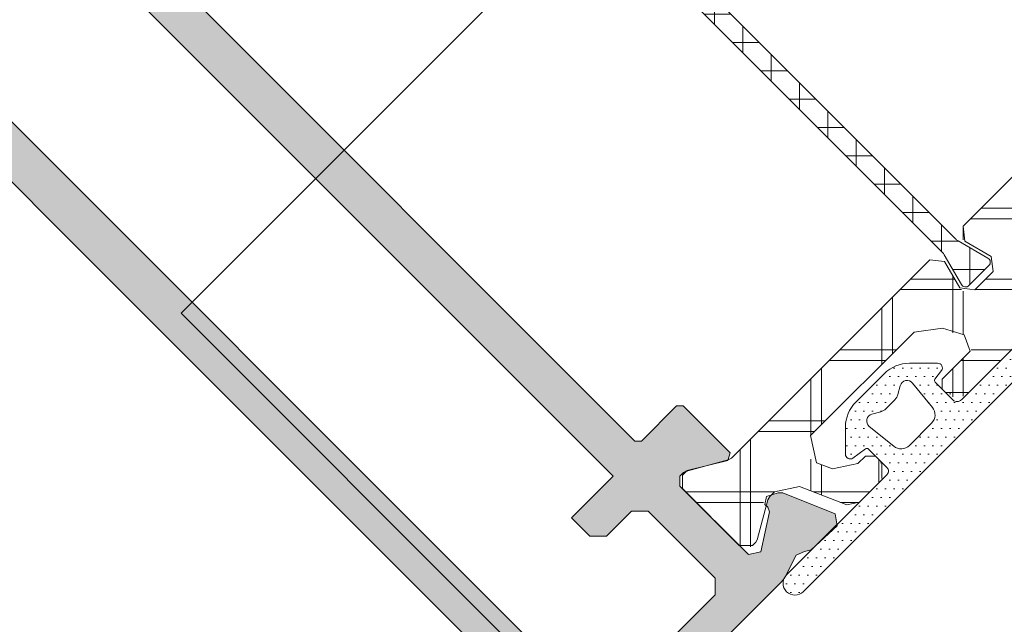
# Model space of a CAD drawing. Header units: metres. Extents: x -115250 to 1551995, y -140807 to 374743.
# Tile 108 of 205: x 114460 to 114502, y 78845 to 78871. Entities that reach past the tile are written whole.
import ezdxf

# ---------------------------------------------------------------- set-up
doc = ezdxf.new("R2010")
doc.units = ezdxf.units.M
doc.header["$LTSCALE"] = 100
doc.linetypes.add('0103aDVOJČERCHOVANÁ', pattern=[6.199999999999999, 3, -1, 0.1, -1, 0.1, -1])
doc.linetypes.add('{ Wide Dash }', pattern=[12, 4, -2, 4, -2])
for name, color, linetype, lineweight in [('010-pomocna', 30, 'Continuous', 15), ('910-dvere', 7, 'Continuous', 15), ('910-tenka', 4, 'Continuous', 15), ('MB-kreskowanie', 251, 'Continuous', 9), ('MB-profile', 7, 'Continuous', 9), ('MB-uszczelki_tworzywa', 251, 'Continuous', 9)]:
    doc.layers.add(name, color=color, linetype=linetype, lineweight=lineweight)

# ---------------------------------------------------------------- blocks, each defined once
blk = doc.blocks.new('K518730X')
at = {"layer": 'MB-kreskowanie'}
h = blk.add_hatch(dxfattribs=at)
h.set_pattern_fill('_U', color=256, scale=3, angle=314.9999999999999, style=0, double=1, pattern_type=0)
h.set_pattern_definition([(314.9999999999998, (-165.7994101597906, -281.3625498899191), (2.121320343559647, 2.121320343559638), []), (44.99999999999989, (-165.7994101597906, -281.3625498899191), (-2.121320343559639, 2.121320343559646), [])])
edge = h.paths.add_edge_path()
edge.add_arc((-48.5000000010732, 22.51713855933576), 0.9999999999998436, -1.3017142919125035e-11, 74.59590631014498, ccw=False)
edge.add_line((-47.50000000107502, 22.51713855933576), (-47.50000000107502, 16.32592252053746))
edge.add_arc((-48.20000000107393, 16.32592252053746), 0.6999999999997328, -114.00000000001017, -1.1596057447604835e-11, ccw=False)
edge.add_line((-48.48471565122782, 15.68644070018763), (-49.15673664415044, 15.98564372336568))
edge.add_arc((-48.7500000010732, 16.89918918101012), 1.000000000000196, -179.99999999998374, -113.99999999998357, ccw=False)
edge.add_line((-49.75000000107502, 16.89918918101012), (-49.75000000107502, 17.35218312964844))
edge.add_arc((-50.0500000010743, 17.35218312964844), 0.2999999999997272, -8.685458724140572e-11, 89.99999999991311)
edge.add_line((-50.0500000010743, 17.65218312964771), (-50.25000000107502, 17.65218312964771))
edge.add_arc((-50.2500000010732, 16.9521831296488), 0.7000000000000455, 90.00000000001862, 180.0000000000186)
edge.add_line((-50.95000000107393, 16.9521831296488), (-50.95000000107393, 15.79519627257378))
edge.add_arc((-50.45000000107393, 15.79519627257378), 0.5000000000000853, -179.9999999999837, -113.9999999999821)
edge.add_line((-50.65336832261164, 15.33842354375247), (-48.69326335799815, 14.46572858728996))
edge.add_arc((-49.10000000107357, 13.55218312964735), 1.000000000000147, 1.4722445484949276e-11, 66.0000000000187, ccw=False)
edge.add_line((-48.10000000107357, 13.55218312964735), (-48.10000000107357, 13.36319783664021))
edge.add_line((-48.10000000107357, 13.36319783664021), (-48.00951881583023, 13.18563508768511))
edge.add_arc((-48.18771669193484, 13.0948302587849), 0.200000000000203, -92.99786447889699, 27.002163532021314, ccw=False)
edge.add_line((-48.19817643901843, 12.89510396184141), (-48.27443124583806, 12.89909745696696))
edge.add_line((-48.27443124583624, 12.89909745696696), (-49.02320508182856, 11.60218312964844))
edge.add_arc((-48.85000000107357, 11.50218312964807), 0.2000000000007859, 150.0000000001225, 179.9999999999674)
edge.add_line((-49.0500000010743, 11.50218312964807), (-49.0500000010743, 11.30218312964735))
edge.add_arc((-48.65000000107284, 11.30218312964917), 0.4000000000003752, -179.9999999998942, -89.99999999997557)
edge.add_line((-48.65000000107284, 10.90218312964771), (-45.2500000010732, 10.90218312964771))
edge.add_arc((-45.2500000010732, 11.30218312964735), 0.3999999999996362, -90.00000000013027, -1.272221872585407e-14)
edge.add_line((-44.85000000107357, 11.30218312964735), (-44.85000000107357, 11.50218312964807))
edge.add_arc((-45.0500000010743, 11.50218312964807), 0.1999999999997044, 8.140947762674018e-11, 29.99999999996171)
edge.add_line((-44.87679492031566, 11.60218312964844), (-45.09675390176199, 11.98316326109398))
edge.add_line((-45.09675390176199, 11.98316326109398), (-45.77712995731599, 13.09799457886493))
edge.add_arc((-45.60641163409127, 13.2021831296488), 0.1999999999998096, -195.71540673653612, -148.60448916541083, ccw=False)
edge.add_arc((-45.5000000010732, 13.28160599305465), 0.3000000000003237, -179.99999999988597, -175.17170110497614, ccw=False)
edge.add_line((-45.8000000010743, 13.28160599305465), (-45.8000000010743, 25.15218312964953))
edge.add_arc((-46.20000000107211, 25.15218312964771), 0.4000000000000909, 3.255615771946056e-11, 104.5569322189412)
edge.add_line((-46.30053675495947, 25.5393424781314), (-47.54946324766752, 25.21502378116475))
edge.add_arc((-47.65000000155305, 25.60218312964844), 0.3999999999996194, -180.00000000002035, -75.44306778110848, ccw=False)
edge.add_line((-48.05000000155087, 25.60218312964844), (-48.05000000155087, 26.7021831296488))
edge.add_arc((-47.65000000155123, 26.7021831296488), 0.3999999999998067, -284.55693221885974, -179.99999999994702, ccw=False)
edge.add_line((-47.54946324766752, 27.08934247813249), (-46.30053675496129, 26.76502378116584))
edge.add_arc((-46.20000000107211, 27.15218312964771), 0.4000000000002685, -104.5569322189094, -1.272221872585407e-14)
edge.add_line((-45.8000000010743, 27.15218312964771), (-45.8000000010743, 39.02276026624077))
edge.add_arc((-45.5000000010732, 39.02276026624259), 0.300000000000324, 171.8469353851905, 179.9999999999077, ccw=False)
edge.add_arc((-45.60000004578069, 39.09999999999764), 0.1999999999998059, -211.3955108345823, -170.01027639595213, ccw=False)
edge.add_line((-45.77071836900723, 39.20418855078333), (-45.23246475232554, 40.08614490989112))
edge.add_line((-45.23246475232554, 40.0861449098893), (-44.87679492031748, 40.70218312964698))
edge.add_arc((-45.0500000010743, 40.80218312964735), 0.1999999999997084, -29.99999999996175, -8.143492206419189e-11)
edge.add_line((-44.85000000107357, 40.80218312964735), (-44.85000000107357, 41.00218312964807))
edge.add_arc((-45.2500000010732, 41.00218312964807), 0.3999999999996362, -1.272221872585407e-14, 84.0111267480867)
edge.add_line((-45.20826587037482, 41.39999999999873), (-48.69173413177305, 41.39999999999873))
edge.add_arc((-48.65000000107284, 41.00218312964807), 0.4000000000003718, 95.98887325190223, 179.9999999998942)
edge.add_line((-49.0500000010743, 41.00218312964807), (-49.0500000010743, 40.80218312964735))
edge.add_arc((-48.85000000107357, 40.80218312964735), 0.2000000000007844, -179.9999999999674, -150.0000000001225)
edge.add_line((-49.02320508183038, 40.7021831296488), (-48.2730196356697, 39.40282382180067))
edge.add_line((-48.2730196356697, 39.40282382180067), (-48.19176485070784, 39.40707916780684))
edge.add_arc((-48.18130510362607, 39.20735287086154), 0.2000000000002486, -27.002163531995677, 92.99786447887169, ccw=False)
edge.add_line((-48.00310722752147, 39.11654804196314), (-48.10000000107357, 38.92640301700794))
edge.add_line((-48.10000000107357, 38.92640301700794), (-48.10000000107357, 38.75218312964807))
edge.add_arc((-49.10000000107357, 38.75218312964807), 1.000000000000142, -66.00000000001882, -1.460875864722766e-11, ccw=False)
edge.add_line((-48.69326335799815, 37.83863767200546), (-50.65336832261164, 36.96594271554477))
edge.add_arc((-50.45000000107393, 36.50916998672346), 0.5000000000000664, 113.9999999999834, 180.0000000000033)
edge.add_line((-50.95000000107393, 36.50916998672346), (-50.95000000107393, 35.35218312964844))
edge.add_arc((-50.25000000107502, 35.35218312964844), 0.6999999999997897, 179.9999999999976, 270.0000000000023)
edge.add_line((-50.25000000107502, 34.65218312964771), (-50.0500000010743, 34.65218312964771))
edge.add_arc((-50.0500000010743, 34.95218312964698), 0.2999999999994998, -89.9999999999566, 4.342093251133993e-11)
edge.add_line((-49.75000000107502, 34.9521831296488), (-49.75000000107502, 35.40517707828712))
edge.add_arc((-48.7500000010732, 35.40517707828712), 1.000000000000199, 113.99999999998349, 179.9999999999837, ccw=False)
edge.add_line((-49.15673664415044, 36.31872253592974), (-48.48471565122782, 36.61792555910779))
edge.add_arc((-48.20000000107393, 35.97844373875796), 0.6999999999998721, -6.87805368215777e-12, 113.99999999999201, ccw=False)
edge.add_line((-47.50000000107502, 35.97844373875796), (-47.50000000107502, 29.78722769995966))
edge.add_arc((-48.5000000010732, 29.78722769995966), 0.9999999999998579, -74.59590631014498, 1.3017142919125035e-11, ccw=False)
edge.add_arc((-47.65000000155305, 26.7021831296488), 2.19999999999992, 105.4040936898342, 130.8322170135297)
edge.add_arc((-49.35000000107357, 28.66941468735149), 0.4000000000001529, -179.99999999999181, -49.16778298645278, ccw=False)
edge.add_line((-49.75000000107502, 28.66941468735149), (-49.75000000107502, 30.35218312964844))
edge.add_arc((-50.0500000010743, 30.35218312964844), 0.2999999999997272, -8.685458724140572e-11, 89.99999999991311)
edge.add_line((-50.0500000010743, 30.65218312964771), (-50.25000000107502, 30.65218312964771))
edge.add_arc((-50.2500000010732, 29.9521831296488), 0.7000000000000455, 90.00000000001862, 180)
edge.add_line((-50.95000000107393, 29.9521831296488), (-50.95000000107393, 22.35218312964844))
edge.add_arc((-50.25000000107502, 22.35218312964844), 0.6999999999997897, 179.9999999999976, 270.0000000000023)
edge.add_line((-50.25000000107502, 21.65218312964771), (-50.0500000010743, 21.65218312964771))
edge.add_arc((-50.0500000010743, 21.95218312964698), 0.2999999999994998, -89.9999999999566, 4.342093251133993e-11)
edge.add_line((-49.75000000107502, 21.9521831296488), (-49.75000000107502, 23.63495157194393))
edge.add_arc((-49.35000000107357, 23.63495157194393), 0.4000000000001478, 49.16778298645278, 179.9999999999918, ccw=False)
edge.add_arc((-47.65000000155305, 25.60218312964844), 2.199999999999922, -130.8322170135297, -105.4040936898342)
at = {"layer": 'MB-profile'}
h = blk.add_hatch(color=256, dxfattribs=at)
h.paths.add_polyline_path([(-42.39999999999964, 10.89999999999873), (-42.60000000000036, 11.09999999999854), (-42.60000000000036, 13.19999999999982), (-42.79999999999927, 13.39999999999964), (-45.60000004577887, 13.39999999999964), (-45.75577489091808, 13.12243796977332), (-45.20911553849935, 12.17559619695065), (-44.79999999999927, 11.50523925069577), (-44.79999999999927, 11.19999999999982), (-45.10000000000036, 10.89999999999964), (-49.19763482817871, 10.89999999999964), (-49.48644189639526, 11.3610669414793), (-48.54474689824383, 12.81126951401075), (-48.23181242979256, 12.97073228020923), (-48.14019237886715, 13.1294228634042), (-48.10000000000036, 13.27942286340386), (-48.10000000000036, 13.37359698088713), (-48.23666840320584, 13.64179878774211), (-48.38675626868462, 13.78174746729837), (-50.57259635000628, 14.7094844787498), (-50.98962215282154, 14.42284748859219), (-50.93716841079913, 12.92238668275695), (-50.78234604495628, 12.67023387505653), (-50.64202002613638, 12.31490549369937), (-50.97924229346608, 11.27690919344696), (-51, 11.06163642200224), (-51, 2.299999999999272), (-51.5, 1.799999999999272), (-60.10000000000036, 1.799999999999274), (-60.10000000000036, 4.5), (-61.80000000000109, 4.500000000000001), (-62.80000000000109, 3.5), (-61.30000000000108, 3.5), (-61.30000000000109, 1.199999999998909), (-61.30000000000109, 1.199991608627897), (-63.55000024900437, 1.199994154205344), (-63.55000009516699, 1.324994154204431), (-63.67499994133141, 1.449994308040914), (-64.42499994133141, 1.449995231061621), (-64.55000009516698, 1.32499538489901), (-64.55000024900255, 1.19999538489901), (-65.55000024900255, 1.199996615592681), (-65.70000000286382, 1.399996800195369), (-65.90000000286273, 1.399997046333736), (-66.05000024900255, 1.199997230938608), (-68.30000000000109, 1.199999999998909), (-68.30000000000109, 3.5), (-66.80000000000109, 3.5), (-67.80000000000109, 4.5), (-69.5, 4.5), (-69.5, 0.5000000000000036), (-69.00000000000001, 0), (-3.552713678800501e-15, 0), (3.552713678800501e-15, 3.598076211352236), (-1.500000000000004, 3.999999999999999), (-2, 4), (-2, 1.5), (-5.000000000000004, 1.5), (-5, 11.06163642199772), (-5.020757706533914, 11.27690919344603), (-5.357979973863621, 12.31490549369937), (-5.217653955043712, 12.67023387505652), (-5.062831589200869, 12.92238668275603), (-5.010377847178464, 14.42284748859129), (-5.427403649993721, 14.70948447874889), (-7.613243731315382, 13.78174746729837), (-7.763331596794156, 13.64179878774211), (-7.899999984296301, 13.37359701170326), (-7.899999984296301, 13.27942286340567), (-7.859807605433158, 13.12942286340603), (-7.725756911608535, 12.89724025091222), (-7.633451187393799, 12.90207433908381), (-7.455253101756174, 12.81126951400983), (-6.513558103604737, 11.36106694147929), (-6.802365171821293, 10.89999999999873), (-10.89999999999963, 10.89999999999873), (-11.19999999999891, 11.19999999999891), (-11.19999999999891, 11.50523925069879), (-10.79088417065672, 12.17559667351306), (-10.24422510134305, 13.12243795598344), (-10.39999995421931, 13.39999999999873), (-11.8254522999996, 13.39999999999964), (-12.67904400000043, 12.92094279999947), (-12.86326069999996, 12.61909419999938), (-13.62004909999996, 11.37905719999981), (-14.47364070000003, 10.89999999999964)])
h.paths.add_polyline_path([(-6.600000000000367, 1.800000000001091), (-6.600000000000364, 9.200000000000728), (-42.80000000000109, 9.200000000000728), (-42.80000000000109, 6.700000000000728), (-43.89999999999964, 6.700000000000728), (-44.39999999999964, 7.200000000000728), (-44.39999999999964, 8.700000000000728), (-44.89999999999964, 9.200000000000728), (-48.89999999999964, 9.200000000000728), (-49.39999999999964, 8.700000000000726), (-49.39999999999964, 2.299999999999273), (-48.89999999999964, 1.799999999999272)], flags=16)
for points in [[(-51, 2.299999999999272), (-51, 11.06163642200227), (-50.97924229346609, 11.27690919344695), (-50.64202002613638, 12.31490549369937), (-50.78234604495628, 12.67023387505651), (-50.93716841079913, 12.92238668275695), (-50.98962215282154, 14.4228474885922), (-50.57259635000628, 14.7094844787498), (-48.38675626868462, 13.78174746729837), (-48.23666840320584, 13.64179878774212), (-48.00310722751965, 13.18345195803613), (-48.19176485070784, 12.89292083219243), (-48.3665488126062, 12.90207433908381), (-48.54474689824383, 12.81126951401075), (-49.48644189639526, 11.36106694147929), (-49.19763482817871, 10.89999999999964), (-45.10000000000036, 10.89999999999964), (-44.79999999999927, 11.19999999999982), (-44.79999999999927, 11.42092580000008), (-44.84392259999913, 11.57720869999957), (-45.77071836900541, 13.09581144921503), (-45.60000004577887, 13.39999999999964), (-42.79999999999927, 13.39999999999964), (-42.60000000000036, 13.19999999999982), (-42.60000000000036, 11.09999999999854), (-42.39999999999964, 10.89999999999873), (-14.47364070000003, 10.89999999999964)], [(0, 0), (-69, 0)]]:
    blk.add_lwpolyline(points, dxfattribs=at)
blk.add_lwpolyline([(-43.89999999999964, 6.700000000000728), (-42.80000000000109, 6.700000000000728), (-42.80000000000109, 9.200000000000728), (-6.600000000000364, 9.200000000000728), (-6.600000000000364, 1.800000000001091), (-48.89999999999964, 1.799999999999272), (-49.39999999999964, 2.299999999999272), (-49.39999999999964, 8.700000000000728), (-48.89999999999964, 9.200000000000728), (-44.89999999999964, 9.200000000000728), (-44.39999999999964, 8.700000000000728), (-44.39999999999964, 7.200000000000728)], close=True, dxfattribs=at)
at = {"layer": 'MB-uszczelki_tworzywa'}
blk.add_lwpolyline([(-50.95000000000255, 29.949999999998), (-50.95000000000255, 22.34999999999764), (-50.25000000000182, 21.64999999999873), (-50.05000000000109, 21.64999999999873), (-49.75000000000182, 21.949999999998), (-49.75000000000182, 23.63276844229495), (-49.08846153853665, 23.93541945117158), (-48.23437500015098, 23.47903185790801), (-47.50000000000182, 22.51495542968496), (-47.50000000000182, 16.32373939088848), (-48.48471565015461, 15.68425757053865), (-49.15673664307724, 15.9834605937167), (-49.75000000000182, 16.89700605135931), (-49.75000000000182, 17.34999999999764), (-50.05000000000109, 17.64999999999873), (-50.25000000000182, 17.64999999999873), (-50.95000000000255, 16.949999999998), (-50.95000000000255, 15.79301314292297), (-50.65336832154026, 15.33624041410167), (-48.69326335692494, 14.46354545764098), (-48.10000000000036, 13.54999999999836), (-48.10000000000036, 13.27942286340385), (-48.14019237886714, 13.12942286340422), (-49.023205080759, 11.59999999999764), (-49.05000000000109, 11.49999999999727), (-49.05000000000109, 11.29999999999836), (-48.65000000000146, 10.89999999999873), (-45.25000000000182, 10.89999999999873), (-44.85000000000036, 11.29999999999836), (-44.85000000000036, 11.49999999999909), (-44.87679491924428, 11.59999999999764), (-45.75980762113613, 13.12942286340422), (-45.80000000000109, 13.27942286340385), (-45.80000000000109, 25.14999999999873), (-46.30053675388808, 25.5371593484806), (-47.54946324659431, 25.21284065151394), (-48.05000000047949, 25.59999999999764), (-48.05000000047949, 26.699999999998), (-47.54946324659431, 27.08715934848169), (-46.30053675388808, 26.76284065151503), (-45.80000000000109, 27.14999999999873), (-45.80000000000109, 39.02057713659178)], dxfattribs=at)
blk = doc.blocks.new('120883')
at = {"layer": 'MB-kreskowanie'}
h = blk.add_hatch(dxfattribs=at)
h.set_pattern_fill('DOTS', color=256, scale=0.23, angle=-584.9999999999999, style=0)
h.set_pattern_definition([(225, (-1.818989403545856e-12, 1.2732925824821e-11), (-0.387273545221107, 0.1290911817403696), [0, -0.365125])])
edge = h.paths.add_edge_path()
edge.add_line((-0.000806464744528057, -14.71664100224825), (-0.000806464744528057, -8.798993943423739))
edge.add_arc((-0.2008064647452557, -8.798993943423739), 0.2000000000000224, 6.60853702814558e-12, 90.00000000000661)
edge.add_line((-0.2008064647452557, -8.59899394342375), (-1.316082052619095, -8.59899394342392))
edge.add_arc((-1.316082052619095, -8.698993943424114), 0.1000000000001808, 90.00000000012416, 170.000000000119)
edge.add_line((-1.414562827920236, -8.681629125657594), (-1.511911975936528, -9.233723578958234))
edge.add_arc((-1.70887352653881, -9.19899394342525), 0.1999999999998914, 225.0000000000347, 350.000000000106, ccw=False)
edge.add_line((-1.850294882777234, -9.340415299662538), (-2.6606596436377, -8.530050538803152))
edge.add_arc((-1.59999947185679, -7.469390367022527), 1.500000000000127, 179.9999999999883, 225.0000000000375, ccw=False)
edge.add_line((-3.09999947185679, -7.469390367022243), (-3.09999947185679, -5.763863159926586))
edge.add_arc((-1.59999947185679, -5.763863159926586), 1.5, 134.9999999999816, 180, ccw=False)
edge.add_line((-2.660659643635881, -4.703202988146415), (-1.815029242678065, -3.85757258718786))
edge.add_arc((-1.673607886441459, -3.998993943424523), 0.1999999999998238, 9.999999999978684, 135.0000000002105, ccw=False)
edge.add_line((-1.476646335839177, -3.964264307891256), (-1.414562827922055, -4.316357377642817))
edge.add_arc((-1.316082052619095, -4.298992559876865), 0.09999999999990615, 189.99999999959, 269.999999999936)
edge.add_line((-1.316082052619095, -4.398992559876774), (-0.2000000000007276, -4.398993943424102))
edge.add_arc((-0.2000000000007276, -4.198993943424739), 0.1999999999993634, 269.9999999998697, 359.9999999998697)
edge.add_line((-1.818989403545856e-12, -4.198993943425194), (-1.818989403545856e-12, 4.19899394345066))
edge.add_arc((-0.2000000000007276, 4.19899394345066), 0.1999999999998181, 360, 450)
edge.add_line((-0.2000000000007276, 4.398993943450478), (-1.316082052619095, 4.398992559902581))
edge.add_arc((-1.316082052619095, 4.298992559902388), 0.1000000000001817, 90.00000000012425, 170.0000000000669)
edge.add_line((-1.414562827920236, 4.316357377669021), (-1.476646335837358, 3.964264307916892))
edge.add_arc((-1.673607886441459, 3.998993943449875), 0.1999999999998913, 225.0000000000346, 350.0000000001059, ccw=False)
edge.add_line((-1.815029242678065, 3.857572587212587), (-2.660659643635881, 4.703202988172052))
edge.add_arc((-1.59999947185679, 5.763863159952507), 1.499999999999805, 180.000000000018, 225.0000000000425, ccw=False)
edge.add_line((-3.09999947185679, 5.763863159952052), (-3.09999947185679, 7.469390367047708))
edge.add_arc((-1.59999947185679, 7.469390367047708), 1.5, 134.9999999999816, 180, ccw=False)
edge.add_line((-2.660659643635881, 8.53005053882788), (-1.850294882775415, 9.340415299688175))
edge.add_arc((-1.70887352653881, 9.198993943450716), 0.2000000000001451, 10.000000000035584, 134.9999999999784, ccw=False)
edge.add_line((-1.511911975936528, 9.233723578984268), (-1.414562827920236, 8.681629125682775))
edge.add_arc((-1.316082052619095, 8.69899394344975), 0.09999999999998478, 190.0000000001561, 269.9999999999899)
edge.add_line((-1.316082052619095, 8.598993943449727), (-0.2008064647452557, 8.598993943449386))
edge.add_arc((-0.2008064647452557, 8.798993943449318), 0.1999999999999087, 269.9999999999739, 359.999999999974)
edge.add_line((-0.000806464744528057, 8.798993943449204), (-0.000806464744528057, 14.71664100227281))
edge.add_arc((0.499596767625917, 14.71664100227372), 0.5004032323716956, 0, 180.0000000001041, ccw=False)
edge.add_line((0.999999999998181, 14.71664100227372), (0.999999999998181, -14.71664100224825))
edge.add_arc((0.499596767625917, -14.71664100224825), 0.5004032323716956, 180, 360, ccw=False)
edge = h.paths.add_edge_path(flags=16)
edge.add_arc((-1.999999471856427, -5.498993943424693), 0.2999999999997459, 83.99999999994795, 209.9999999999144)
edge.add_line((-2.25980709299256, -5.648993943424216), (-2.066986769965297, -5.982968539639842))
edge.add_arc((-2.499999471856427, -6.232968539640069), 0.4999999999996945, 1.3062617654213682e-10, 30.00000000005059, ccw=False)
edge.add_line((-1.999999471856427, -6.232968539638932), (-1.999999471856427, -6.764279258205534))
edge.add_arc((-2.499999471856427, -6.764279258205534), 0.5, 330.00000000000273, 360, ccw=False)
edge.add_line((-2.066986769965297, -7.014279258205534), (-2.25980709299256, -7.348253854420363))
edge.add_arc((-1.999999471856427, -7.498253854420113), 0.2999999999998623, 150.0000000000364, 276.0000000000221)
edge.add_line((-1.968640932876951, -7.796610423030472), (-0.647730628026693, -7.657777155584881))
edge.add_arc((-0.6999948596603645, -7.160516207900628), 0.5000000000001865, 276.0000000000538, 360.0000994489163)
edge.add_line((-0.1999948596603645, -7.160515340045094), (-0.1999971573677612, -5.836730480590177))
edge.add_arc((-0.6999971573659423, -5.836731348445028), 0.5000000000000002, 9.944884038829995e-05, 84.00000000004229)
edge.add_line((-0.6477329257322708, -5.339470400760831), (-1.968640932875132, -5.200637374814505))
edge = h.paths.add_edge_path(flags=16)
edge.add_arc((-0.6999948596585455, 7.160516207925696), 0.5000000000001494, 359.9999005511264, 444.0000000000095)
edge.add_line((-0.647730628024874, 7.657777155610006), (-1.968640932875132, 7.796610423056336))
edge.add_arc((-1.999999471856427, 7.498253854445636), 0.3000000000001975, 84.00000000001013, 210.0000000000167)
edge.add_line((-2.25980709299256, 7.348253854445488), (-2.066986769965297, 7.014279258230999))
edge.add_arc((-2.499999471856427, 6.764279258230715), 0.4999999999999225, 3.342393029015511e-11, 30.000000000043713, ccw=False)
edge.add_line((-1.999999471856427, 6.764279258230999), (-1.999999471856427, 6.232968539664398))
edge.add_arc((-2.499999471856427, 6.232968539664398), 0.5, 330.00000000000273, 360, ccw=False)
edge.add_line((-2.066986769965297, 5.982968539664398), (-2.25980709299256, 5.648993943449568))
edge.add_arc((-1.999999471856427, 5.498993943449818), 0.2999999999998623, 150.0000000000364, 276.0000000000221)
edge.add_line((-1.968640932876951, 5.200637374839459), (-0.6477329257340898, 5.339470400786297))
edge.add_arc((-0.6999971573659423, 5.836731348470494), 0.5000000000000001, 275.9999999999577, 359.9999005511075)
edge.add_line((-0.1999971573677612, 5.836730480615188), (-0.1999948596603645, 7.16051534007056))
at = {"layer": 'MB-uszczelki_tworzywa'}
for points in [[(-0.2000000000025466, -4.500000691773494), (-1.316082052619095, -4.499999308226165, -0.3639702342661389), (-1.414562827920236, -4.417364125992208), (-1.476646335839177, -3.964264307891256, 0.6068148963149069), (-1.815029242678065, -3.85757258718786), (-2.660659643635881, -4.7032029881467, 0.1989123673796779), (-3.09999947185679, -5.763863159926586), (-3.09999947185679, -7.469390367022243, 0.1989123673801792), (-2.660659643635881, -8.530050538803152), (-1.850294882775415, -9.340415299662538, 0.606814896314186), (-1.511911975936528, -9.233723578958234), (-1.414562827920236, -8.582635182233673, -0.3639702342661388), (-1.316082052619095, -8.5), (-0.2008064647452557, -8.49999999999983, -0.4165776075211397), (-0.0008129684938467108, -8.701612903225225), (-0.0008064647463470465, -14.71664100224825, 0.9999999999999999), (0.999999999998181, -14.71664100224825), (0.999999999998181, 14.71664100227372, 0.9999999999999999), (-0.0008064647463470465, 14.71664100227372), (-0.0008129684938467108, 8.701612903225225, -0.4165776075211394), (-0.2008064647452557, 8.49999999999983), (-1.316082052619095, 8.5, -0.3639702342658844), (-1.414562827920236, 8.58263518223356), (-1.511911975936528, 9.2337235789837, 0.6068148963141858), (-1.850294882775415, 9.340415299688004), (-2.660659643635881, 8.530050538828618, 0.1989123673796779), (-3.09999947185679, 7.469390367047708), (-3.09999947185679, 5.763863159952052, 0.1989123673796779), (-2.660659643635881, 4.703202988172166), (-1.815029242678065, 3.857572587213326, 0.6068148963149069), (-1.476646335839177, 3.964264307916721), (-1.414562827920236, 4.417364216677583, -0.3639702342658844), (-1.316082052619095, 4.499999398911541), (-0.2000000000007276, 4.500000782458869, -0.4142135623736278), (0, 4.30000078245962), (-1.818989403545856e-12, -4.198993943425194, -0.3241823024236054)], [(-1.999999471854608, 6.767031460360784, 0.1316524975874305), (-2.066986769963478, 7.017031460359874), (-2.259807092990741, 7.351006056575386, -0.6128007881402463), (-1.968640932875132, 7.799362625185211), (-0.6477329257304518, 7.660529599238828, -0.3838635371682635), (-0.1999971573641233, 7.163269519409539), (-0.1999948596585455, 5.839484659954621, -0.383864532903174), (-0.647730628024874, 5.342222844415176), (-1.968640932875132, 5.203389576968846, -0.6128007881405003), (-2.259807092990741, 5.65174614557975), (-2.066986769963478, 5.985720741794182, 0.1316524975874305), (-1.999999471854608, 6.235720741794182)], [(-1.999999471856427, -6.232968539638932, 0.1316524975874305), (-2.066986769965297, -5.982968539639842), (-2.25980709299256, -5.64899394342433, -0.6128007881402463), (-1.968640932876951, -5.200637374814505), (-0.6477329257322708, -5.339470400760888, -0.3838635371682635), (-0.1999971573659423, -5.836730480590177), (-0.1999948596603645, -7.160515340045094, -0.383864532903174), (-0.647730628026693, -7.65777715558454), (-1.968640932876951, -7.79661042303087, -0.6128007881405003), (-2.25980709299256, -7.348253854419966), (-2.066986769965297, -7.014279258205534, 0.1316524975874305), (-1.999999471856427, -6.764279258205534)]]:
    blk.add_lwpolyline(points, format="xyb", close=True, dxfattribs=at)
blk = doc.blocks.new('K718730X')
at = {"layer": 'MB-kreskowanie'}
h = blk.add_hatch(dxfattribs=at)
h.set_pattern_fill('_U', color=256, scale=3, angle=494.9999999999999, style=0, double=1, pattern_type=0)
h.set_pattern_definition([(134.9999999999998, (165.7994101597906, 358.3625498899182), (-2.121320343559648, -2.121320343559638), []), (224.9999999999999, (165.7994101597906, 358.3625498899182), (2.121320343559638, -2.121320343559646), [])])
edge = h.paths.add_edge_path()
edge.add_arc((48.5000000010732, 54.48286144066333), 0.9999999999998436, 179.999999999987, 254.59590631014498, ccw=False)
edge.add_line((47.50000000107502, 54.48286144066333), (47.50000000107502, 60.67407747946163))
edge.add_arc((48.20000000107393, 60.67407747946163), 0.6999999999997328, 65.99999999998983, 179.9999999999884, ccw=False)
edge.add_line((48.48471565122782, 61.31355929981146), (49.15673664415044, 61.01435627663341))
edge.add_arc((48.7500000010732, 60.10081081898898), 1.000000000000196, 1.63140612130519e-11, 66.00000000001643, ccw=False)
edge.add_line((49.75000000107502, 60.10081081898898), (49.75000000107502, 59.64781687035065))
edge.add_arc((50.0500000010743, 59.64781687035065), 0.2999999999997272, 179.9999999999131, 269.9999999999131)
edge.add_line((50.0500000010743, 59.34781687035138), (50.25000000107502, 59.34781687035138))
edge.add_arc((50.2500000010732, 60.04781687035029), 0.7000000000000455, 270.0000000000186, 360.0000000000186)
edge.add_line((50.95000000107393, 60.04781687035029), (50.95000000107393, 61.20480372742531))
edge.add_arc((50.45000000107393, 61.20480372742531), 0.5000000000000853, 1.628443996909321e-11, 66.0000000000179)
edge.add_line((50.65336832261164, 61.66157645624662), (48.69326335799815, 62.53427141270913))
edge.add_arc((49.10000000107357, 63.44781687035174), 1.000000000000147, 180.0000000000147, 246.00000000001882, ccw=False)
edge.add_line((48.10000000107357, 63.44781687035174), (48.10000000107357, 63.63680216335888))
edge.add_line((48.10000000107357, 63.63680216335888), (48.00951881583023, 63.81436491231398))
edge.add_arc((48.18771669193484, 63.90516974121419), 0.200000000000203, 87.00213552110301, 207.0021635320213, ccw=False)
edge.add_line((48.19817643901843, 64.10489603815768), (48.27443124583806, 64.10090254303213))
edge.add_line((48.27443124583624, 64.10090254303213), (49.02320508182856, 65.39781687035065))
edge.add_arc((48.85000000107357, 65.49781687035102), 0.2000000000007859, 330.0000000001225, 359.9999999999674)
edge.add_line((49.0500000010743, 65.49781687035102), (49.0500000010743, 65.69781687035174))
edge.add_arc((48.65000000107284, 65.69781687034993), 0.4000000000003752, 1.058488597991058e-10, 90.00000000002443)
edge.add_line((48.65000000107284, 66.09781687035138), (45.2500000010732, 66.09781687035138))
edge.add_arc((45.2500000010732, 65.69781687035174), 0.3999999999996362, 89.99999999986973, 180)
edge.add_line((44.85000000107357, 65.69781687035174), (44.85000000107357, 65.49781687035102))
edge.add_arc((45.0500000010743, 65.49781687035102), 0.1999999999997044, 180.0000000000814, 209.9999999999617)
edge.add_line((44.87679492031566, 65.39781687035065), (45.09675390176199, 65.01683673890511))
edge.add_line((45.09675390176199, 65.01683673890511), (45.77712995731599, 63.90200542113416))
edge.add_arc((45.60641163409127, 63.79781687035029), 0.1999999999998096, -15.715406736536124, 31.395510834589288, ccw=False)
edge.add_arc((45.5000000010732, 63.71839400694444), 0.3000000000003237, 1.1402789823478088e-10, 4.82829889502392, ccw=False)
edge.add_line((45.8000000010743, 63.71839400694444), (45.8000000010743, 51.84781687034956))
edge.add_arc((46.20000000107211, 51.84781687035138), 0.4000000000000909, 180.0000000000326, 284.5569322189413)
edge.add_line((46.30053675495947, 51.46065752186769), (47.54946324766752, 51.78497621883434))
edge.add_arc((47.65000000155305, 51.39781687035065), 0.3999999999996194, -2.029310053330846e-11, 104.55693221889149, ccw=False)
edge.add_line((48.05000000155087, 51.39781687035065), (48.05000000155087, 50.29781687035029))
edge.add_arc((47.65000000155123, 50.29781687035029), 0.3999999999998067, -104.55693221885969, 5.292122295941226e-11, ccw=False)
edge.add_line((47.54946324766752, 49.9106575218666), (46.30053675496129, 50.23497621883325))
edge.add_arc((46.20000000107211, 49.84781687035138), 0.4000000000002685, 75.44306778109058, 180)
edge.add_line((45.8000000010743, 49.84781687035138), (45.8000000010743, 37.97723973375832))
edge.add_arc((45.5000000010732, 37.97723973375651), 0.300000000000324, 351.8469353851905, 359.99999999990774, ccw=False)
edge.add_arc((45.60000004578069, 37.90000000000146), 0.1999999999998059, -31.39551083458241, 9.989723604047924, ccw=False)
edge.add_line((45.77071836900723, 37.79581144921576), (45.23246475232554, 36.91385509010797))
edge.add_line((45.23246475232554, 36.91385509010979), (44.87679492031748, 36.29781687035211))
edge.add_arc((45.0500000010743, 36.19781687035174), 0.1999999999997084, 150.0000000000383, 179.9999999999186)
edge.add_line((44.85000000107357, 36.19781687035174), (44.85000000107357, 35.99781687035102))
edge.add_arc((45.2500000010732, 35.99781687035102), 0.3999999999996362, 180, 264.0111267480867)
edge.add_line((45.20826587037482, 35.60000000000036), (48.69173413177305, 35.60000000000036))
edge.add_arc((48.65000000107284, 35.99781687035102), 0.4000000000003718, 275.9888732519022, 359.9999999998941)
edge.add_line((49.0500000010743, 35.99781687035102), (49.0500000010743, 36.19781687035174))
edge.add_arc((48.85000000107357, 36.19781687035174), 0.2000000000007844, 3.256887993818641e-11, 29.99999999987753)
edge.add_line((49.02320508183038, 36.29781687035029), (48.2730196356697, 37.59717617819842))
edge.add_line((48.2730196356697, 37.59717617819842), (48.19176485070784, 37.59292083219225))
edge.add_arc((48.18130510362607, 37.79264712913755), 0.2000000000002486, 152.9978364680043, 272.99786447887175, ccw=False)
edge.add_line((48.00310722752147, 37.88345195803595), (48.10000000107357, 38.07359698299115))
edge.add_line((48.10000000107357, 38.07359698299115), (48.10000000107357, 38.24781687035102))
edge.add_arc((49.10000000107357, 38.24781687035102), 1.000000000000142, 113.99999999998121, 179.9999999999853, ccw=False)
edge.add_line((48.69326335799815, 39.16136232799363), (50.65336832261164, 40.03405728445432))
edge.add_arc((50.45000000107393, 40.49083001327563), 0.5000000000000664, 293.9999999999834, 360.0000000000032)
edge.add_line((50.95000000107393, 40.49083001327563), (50.95000000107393, 41.64781687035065))
edge.add_arc((50.25000000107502, 41.64781687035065), 0.6999999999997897, 359.9999999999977, 450.0000000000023)
edge.add_line((50.25000000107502, 42.34781687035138), (50.0500000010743, 42.34781687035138))
edge.add_arc((50.0500000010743, 42.04781687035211), 0.2999999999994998, 90.00000000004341, 180.0000000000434)
edge.add_line((49.75000000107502, 42.04781687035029), (49.75000000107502, 41.59482292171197))
edge.add_arc((48.7500000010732, 41.59482292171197), 1.000000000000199, 293.9999999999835, 359.99999999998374, ccw=False)
edge.add_line((49.15673664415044, 40.68127746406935), (48.48471565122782, 40.3820744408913))
edge.add_arc((48.20000000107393, 41.02155626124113), 0.6999999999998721, 179.999999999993, 293.999999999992, ccw=False)
edge.add_line((47.50000000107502, 41.02155626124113), (47.50000000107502, 47.21277230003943))
edge.add_arc((48.5000000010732, 47.21277230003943), 0.9999999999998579, 105.40409368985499, 180.000000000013, ccw=False)
edge.add_arc((47.65000000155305, 50.29781687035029), 2.19999999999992, 285.4040936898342, 310.8322170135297)
edge.add_arc((49.35000000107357, 48.3305853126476), 0.4000000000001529, 8.185452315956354e-12, 130.8322170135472, ccw=False)
edge.add_line((49.75000000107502, 48.3305853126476), (49.75000000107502, 46.64781687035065))
edge.add_arc((50.0500000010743, 46.64781687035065), 0.2999999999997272, 179.9999999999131, 269.9999999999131)
edge.add_line((50.0500000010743, 46.34781687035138), (50.25000000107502, 46.34781687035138))
edge.add_arc((50.2500000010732, 47.04781687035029), 0.7000000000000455, 270.0000000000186, 360)
edge.add_line((50.95000000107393, 47.04781687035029), (50.95000000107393, 54.64781687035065))
edge.add_arc((50.25000000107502, 54.64781687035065), 0.6999999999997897, 359.9999999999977, 450.0000000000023)
edge.add_line((50.25000000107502, 55.34781687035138), (50.0500000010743, 55.34781687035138))
edge.add_arc((50.0500000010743, 55.04781687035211), 0.2999999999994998, 90.00000000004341, 180.0000000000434)
edge.add_line((49.75000000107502, 55.04781687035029), (49.75000000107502, 53.36504842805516))
edge.add_arc((49.35000000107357, 53.36504842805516), 0.4000000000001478, 229.1677829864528, 359.99999999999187, ccw=False)
edge.add_arc((47.65000000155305, 51.39781687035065), 2.199999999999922, 49.16778298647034, 74.5959063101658)
h = blk.add_hatch(dxfattribs=at)
h.set_pattern_fill('_USER', color=256, scale=1.2, angle=45, style=0, double=1, pattern_type=0)
h.set_pattern_definition([(45, (-9748.501640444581, -3079.291581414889), (-0.8485281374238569, 0.848528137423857), []), (135, (-9748.501640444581, -3079.291581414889), (-0.848528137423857, -0.8485281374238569), [])])
h.paths.add_polyline_path([(45.96496377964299, 50.45013079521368, -0.06554346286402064), (46.09437834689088, 50.43313206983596), (47.49829345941, 50.0574001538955, 0.4930532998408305), (47.75000000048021, 50.25060065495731), (47.75000000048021, 51.44939934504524, 0.4930532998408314), (47.49829345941, 51.64259984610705), (46.09437834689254, 51.26686793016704, -0.06539461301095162), (45.96526020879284, 51.24986920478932), (10.04271558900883, 51.24986920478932, -0.0655434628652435), (9.913301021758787, 51.266867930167), (8.509385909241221, 51.64259984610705, 0.4930532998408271), (8.257679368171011, 51.44939934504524), (8.257679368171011, 50.25060065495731, 0.4930532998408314), (8.509385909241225, 50.0574001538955), (9.913301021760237, 50.43313206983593, -0.06539461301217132), (10.04241915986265, 50.45013079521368)])
at = {"layer": 'MB-profile'}
h = blk.add_hatch(color=256, dxfattribs=at)
h.paths.add_polyline_path([(42.39999999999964, 66.10000000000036), (42.60000000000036, 65.90000000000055), (42.60000000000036, 63.79999999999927), (42.79999999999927, 63.59999999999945), (45.60000004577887, 63.59999999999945), (45.75577489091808, 63.87756203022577), (45.20911553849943, 64.82440380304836), (44.84392259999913, 65.42279129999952), (44.79999999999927, 65.57907419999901), (44.79999999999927, 65.79999999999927), (45.10000000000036, 66.09999999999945), (49.19763482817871, 66.09999999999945), (49.48644189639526, 65.6389330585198), (48.54474689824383, 64.18873048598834), (48.3665488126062, 64.09792566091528), (48.27424307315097, 64.10275974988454), (48.14019237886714, 63.87057713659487), (48.10000000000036, 63.72057713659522), (48.10000000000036, 63.62640301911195), (48.23666840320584, 63.35820121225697), (48.38675626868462, 63.21825253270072), (50.57259635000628, 62.29051552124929), (50.98962215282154, 62.57715251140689), (50.93716841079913, 64.07761331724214), (50.78234604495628, 64.32976612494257), (50.64202002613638, 64.68509450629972), (50.97924229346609, 65.72309080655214), (51, 65.93836357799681), (51, 74.69999999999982), (51.5, 75.19999999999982), (60.10000000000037, 75.19999999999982), (60.10000000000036, 72.49999999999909), (61.80000000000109, 72.49999999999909), (62.80000000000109, 73.49999999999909), (61.30000000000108, 73.49999999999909), (61.30000000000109, 75.80000000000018), (61.30000000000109, 75.8000083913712), (63.55000024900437, 75.80000584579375), (63.55000009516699, 75.67500584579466), (63.67499994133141, 75.55000569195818), (64.42499994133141, 75.55000476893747), (64.55000009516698, 75.67500461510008), (64.55000024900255, 75.80000461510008), (65.55000024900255, 75.80000338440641), (65.70000000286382, 75.60000319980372), (65.90000000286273, 75.60000295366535), (66.05000024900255, 75.80000276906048), (68.30000000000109, 75.80000000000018), (68.30000000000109, 73.49999999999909), (66.80000000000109, 73.49999999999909), (67.80000000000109, 72.49999999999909), (69.5, 72.49999999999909), (69.5, 76.49999999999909), (69, 76.99999999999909), (0, 76.99999999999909), (3.552713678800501e-15, 73.40192378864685), (1.499999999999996, 72.99999999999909), (2, 72.99999999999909), (2, 75.49999999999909), (5.000000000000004, 75.49999999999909), (5, 65.93836357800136), (5.02075770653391, 65.72309080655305), (5.357979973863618, 64.68509450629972), (5.217653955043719, 64.32976612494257), (5.062831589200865, 64.07761331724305), (5.010377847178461, 62.5771525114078), (5.427403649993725, 62.2905155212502), (7.613243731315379, 63.21825253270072), (7.76333159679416, 63.35820121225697), (7.899999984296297, 63.62640298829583), (7.899999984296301, 63.72057713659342), (7.859807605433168, 63.87057713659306), (7.725756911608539, 64.10275974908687), (7.633451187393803, 64.09792566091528), (7.455253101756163, 64.18873048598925), (6.513558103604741, 65.6389330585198), (6.802365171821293, 66.10000000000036), (10.89999999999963, 66.10000000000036), (11.19999999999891, 65.80000000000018), (11.19999999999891, 65.57907419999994), (11.15607740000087, 65.42279129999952), (10.79088417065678, 64.82440332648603), (10.24422510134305, 63.87756204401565), (10.39999995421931, 63.60000000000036), (11.8254522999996, 63.59999999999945), (12.67904400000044, 64.07905719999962), (12.86326069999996, 64.38090579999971), (13.62004909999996, 65.62094279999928), (14.47364070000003, 66.09999999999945)])
h.paths.add_polyline_path([(6.600000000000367, 75.199999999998), (6.600000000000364, 67.79999999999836), (42.80000000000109, 67.79999999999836), (42.80000000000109, 70.29999999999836), (43.89999999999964, 70.29999999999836), (44.39999999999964, 69.79999999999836), (44.39999999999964, 68.29999999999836), (44.89999999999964, 67.79999999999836), (48.89999999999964, 67.79999999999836), (49.39999999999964, 68.29999999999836), (49.39999999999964, 74.69999999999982), (48.89999999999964, 75.19999999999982)], flags=16)
for points in [[(51, 74.69999999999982), (51, 65.93836357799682), (50.97924229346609, 65.72309080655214), (50.64202002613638, 64.68509450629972), (50.78234604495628, 64.32976612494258), (50.93716841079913, 64.07761331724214), (50.98962215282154, 62.57715251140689), (50.57259635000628, 62.29051552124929), (48.38675626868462, 63.21825253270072), (48.23666840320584, 63.35820121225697), (48.00310722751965, 63.81654804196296), (48.19176485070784, 64.10707916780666), (48.3665488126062, 64.09792566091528), (48.54474689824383, 64.18873048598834), (49.48644189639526, 65.6389330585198), (49.19763482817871, 66.09999999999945), (45.10000000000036, 66.09999999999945), (44.79999999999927, 65.79999999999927), (44.79999999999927, 65.57907419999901), (44.84392259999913, 65.42279129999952), (45.77071836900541, 63.90418855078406), (45.60000004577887, 63.59999999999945), (42.79999999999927, 63.59999999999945), (42.60000000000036, 63.79999999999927), (42.60000000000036, 65.90000000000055), (42.39999999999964, 66.10000000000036), (14.47364070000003, 66.09999999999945)], [(0, 76.99999999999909), (69, 76.99999999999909)]]:
    blk.add_lwpolyline(points, dxfattribs=at)
blk.add_lwpolyline([(43.89999999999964, 70.29999999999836), (42.80000000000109, 70.29999999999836), (42.80000000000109, 67.79999999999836), (6.600000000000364, 67.79999999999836), (6.600000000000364, 75.199999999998), (48.89999999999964, 75.19999999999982), (49.39999999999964, 74.69999999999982), (49.39999999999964, 68.29999999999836), (48.89999999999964, 67.79999999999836), (44.89999999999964, 67.79999999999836), (44.39999999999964, 68.29999999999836), (44.39999999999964, 69.79999999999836)], close=True, dxfattribs=at)
at = {"layer": 'MB-uszczelki_tworzywa'}
blk.add_lwpolyline([(50.95000000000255, 47.05000000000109), (50.95000000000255, 54.65000000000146), (50.25000000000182, 55.35000000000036), (50.05000000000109, 55.35000000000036), (49.75000000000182, 55.05000000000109), (49.75000000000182, 53.36723155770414), (49.08846153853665, 53.06458054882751), (48.23437500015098, 53.52096814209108), (47.50000000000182, 54.48504457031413), (47.50000000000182, 60.67626060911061), (48.48471565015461, 61.31574242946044), (49.15673664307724, 61.01653940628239), (49.75000000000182, 60.10299394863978), (49.75000000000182, 59.65000000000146), (50.05000000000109, 59.35000000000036), (50.25000000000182, 59.35000000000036), (50.95000000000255, 60.05000000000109), (50.95000000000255, 61.20698685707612), (50.65336832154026, 61.66375958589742), (48.69326335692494, 62.53645454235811), (48.10000000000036, 63.45000000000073), (48.10000000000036, 63.72057713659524), (48.14019237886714, 63.87057713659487), (49.023205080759, 65.40000000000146), (49.05000000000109, 65.50000000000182), (49.05000000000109, 65.70000000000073), (48.65000000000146, 66.10000000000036), (45.25000000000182, 66.10000000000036), (44.85000000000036, 65.70000000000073), (44.85000000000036, 65.5), (44.87679491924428, 65.40000000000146), (45.75980762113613, 63.87057713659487), (45.80000000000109, 63.72057713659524), (45.80000000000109, 51.85000000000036), (46.30053675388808, 51.46284065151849), (47.54946324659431, 51.78715934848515), (48.05000000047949, 51.40000000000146), (48.05000000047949, 50.30000000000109), (47.54946324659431, 49.9128406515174), (46.30053675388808, 50.23715934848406), (45.80000000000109, 49.85000000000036), (45.80000000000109, 37.97942286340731)], dxfattribs=at)
blk.add_lwpolyline([(45.96496377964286, 50.45013079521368), (10.04271558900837, 50.45013079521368, 0.06554346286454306), (9.913301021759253, 50.43313206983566), (8.509385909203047, 50.05740015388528, -0.4930532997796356), (8.257679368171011, 50.25060065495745), (8.257679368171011, 51.44939934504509, -0.4930532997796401), (8.509385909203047, 51.64259984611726), (9.913301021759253, 51.26686793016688, 0.06554346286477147), (10.04271558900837, 51.24986920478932), (45.96496377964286, 51.24986920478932, 0.0655434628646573), (46.09437834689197, 51.26686793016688), (47.49829345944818, 51.64259984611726, -0.4930532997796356), (47.75000000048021, 51.44939934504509), (47.75000000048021, 50.25060065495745, -0.4930532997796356), (47.49829345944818, 50.05740015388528), (46.09437834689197, 50.43313206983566, 0.06554346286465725), (45.96496377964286, 50.45013079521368)], format="xyb", close=True, dxfattribs=at)

msp = doc.modelspace()

# ---------------------------------------------------------------- linework, layer by layer
at = {"layer": '010-pomocna', "color": 0, "linetype": '{ Wide Dash }', "flags": 128}
for points in [[(116926.6947612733, 73944.27515027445), (116926.6947612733, 74409.31818544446, 0.4142161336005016), (111276.4844238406, 80059.47892152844), (109626.6749858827, 80059.47892152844)], [(116826.6947612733, 73944.27515027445), (116826.6947612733, 74409.31818544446, 0.4142161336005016), (111276.4853017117, 79959.47892153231), (109626.6749858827, 79959.47892152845)]]:
    msp.add_lwpolyline(points, format="xyb", dxfattribs=at)
at = {"layer": '910-dvere', "color": 0, "linetype": 'Continuous'}
msp.add_lwpolyline([(114520.2200668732, 78911.41744083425), (114467.1756332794, 78858.3730072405), (115725.8374160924, 77599.71122442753), (115778.8818496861, 77652.75565802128)], close=True, dxfattribs=at)
at = {"layer": '910-tenka', "color": 0, "linetype": '0103aDVOJČERCHOVANÁ', "flags": 128}
msp.add_lwpolyline([(117006.2224123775, 74490.31751234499, 0.4103753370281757), (111284.828516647, 80139.54091076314), (109626.6749858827, 80139.47892152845)], format="xyb", dxfattribs=at)

# ---------------------------------------------------------------- block references
at = {"xscale": -1}
for name, p, rotation in [('K518730X', (114448.6922669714, 78875.23258985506), 314.9999999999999), ('K718730X', (114503.1394891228, 78929.67981200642), 134.9999999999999)]:
    msp.add_blockref(name, p, dxfattribs=dict(at, rotation=rotation))
at = {"rotation": 315}
msp.add_blockref('120883', (114503.2101998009, 78857.69634168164), dxfattribs=at)

doc.saveas('drawing.dxf')
